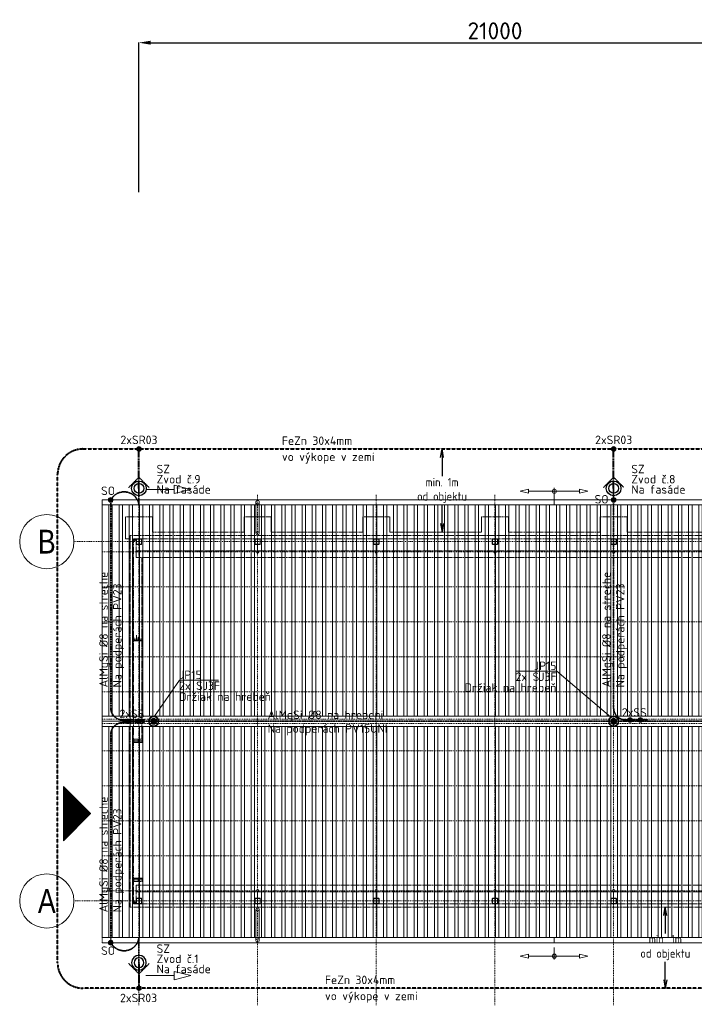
# Model space of a CAD drawing. Header units: millimetres. Extents: x -304119 to 197109, y 7818 to 249585.
# Tile 32 of 42: x 45928 to 65824, y 96731 to 125748. Entities that reach past the tile are written whole.
import ezdxf
from ezdxf.enums import TextEntityAlignment as Align

# ---------------------------------------------------------------- set-up
doc = ezdxf.new("R2010")
doc.units = ezdxf.units.MM
for name, pattern in [('ACAD_ISO10W100', [18, 12, -3, 0, -3]), ('DASHDOT', [25.4, 12.7, -6.35, 0, -6.35]), ('Dashed', [19.05, 12.7, -6.35]), ('DIVIDE', [31.75, 12.7, -6.35, 0, -6.35, 0, -6.35])]:
    doc.linetypes.add(name, pattern=pattern)
doc.layers.get('Defpoints').update_dxf_attribs({"color": 252, "lineweight": 5})
for name, color, linetype, lineweight in [('A-POPIS', 252, 'Continuous', 5), ('A-TABULKY', 252, 'Continuous', 5), ('CKRASTR', 252, 'DASHDOT', 5), ('CKRASTR_POPIS', 252, 'Continuous', 5), ('CKSTENY_NADROVINOU', 252, 'DIVIDE', 5), ('CKSTENY_OSY', 252, 'DASHDOT', 5), ('CKSTENY_PODROVINOU', 252, 'Continuous', 5), ('CKSTENY_SKRYTE', 252, 'Dashed', 5), ('CKSTENY_SRAF', 252, 'Continuous', 5), ('CKSYMBOLY', 252, 'Continuous', 5), ('CSPROFILY_OSY', 252, 'DASHDOT', 5), ('CSPROFILY_REZY', 252, 'Continuous', 5), ('EL-svroky', 5, 'Continuous', 0), ('EL_bleskozvod', 3, 'ACAD_ISO10W100', 35), ('EL_BleskUz - bleskozvod', 3, 'ACAD_ISO10W100', 35), ('EL_BleskUz - zemnic', 1, 'Dashed', 40), ('EL_Zakladovy zemnic', 1, 'Dashed', 40), ('KOTY', 252, 'Continuous', 5), ('zás', 5, 'Continuous', 35)]:
    doc.layers.add(name, color=color, linetype=linetype, lineweight=lineweight)
doc.styles.add('ISOCP3', font='isocp3.shx')
doc.styles.add('ISOCPEUR', font='isocpeur.ttf')
doc.styles.get("Standard").update_dxf_attribs({"font": 'arial.ttf'})
doc.dimstyles.new('ISO-25', dxfattribs={"dimtxt": 2.5, "dimasz": 2.5, "dimexe": 1.25, "dimexo": 0.625, "dimtad": 1, "dimtxsty": 'Standard', "dimcen": 2.5, "dimadec": 0, "dimazin": 0, "dimtfac": 1, "dimtmove": 0, "dimatfit": 3, "dimfxl": 1, "dimarcsym": 0})
doc.dimstyles.get("Standard").update_dxf_attribs({"dimtxt": 0.18, "dimasz": 0.18, "dimexe": 0.18, "dimexo": 0.0625, "dimgap": 0.09, "dimtad": 0, "dimtih": 1, "dimtoh": 1, "dimdec": 4, "dimzin": 0, "dimdsep": 46, "dimtxsty": 'Standard', "dimcen": 0.09, "dimadec": 0, "dimazin": 0, "dimtfac": 1, "dimtdec": 4, "dimtofl": 0, "dimtmove": 0, "dimatfit": 3, "dimfxl": 1, "dimtolj": 1, "dimtzin": 0, "dimarcsym": 0})
pattern_1 = [(270, (-2151243.34, -1563942.26), (300, -6e-14), []), (270, (-2151343.34, -1564042.26), (300, -6e-14), [])]

# ---------------------------------------------------------------- blocks, each defined once
blk = doc.blocks.new('CK_GRID_DESC_A460A66B-2EDC-4BD0-90B6-661D6CF4EA7E')
at = {"layer": 'CKRASTR_POPIS'}
blk.add_circle((-4, 0), 4, dxfattribs=at)
at = {"layer": 'CKRASTR_POPIS', "width": 0.8}
blk.add_attdef('GRID_DESC', text='', height=3.5, dxfattribs=at).set_placement((-4, 0), align=Align.MIDDLE_CENTER)
blk = doc.blocks.new('vstup')
at = {"layer": 'A-POPIS', "linetype": 'Continuous'}
h = blk.add_hatch(dxfattribs=at)
h.set_pattern_fill('ANSI31', color=256, style=0)
h.set_pattern_definition([(45, (-12479, 229), (-2.245064, 2.245064), [])])
h.paths.add_polyline_path([(0, 0), (-400, -400), (400, -400)])
for p, q in [((-400, -400), (0, 0)), ((400, -400), (0, 0)), ((-400, -400), (400, -400))]:
    blk.add_line(p, q, dxfattribs=at)
blk = doc.blocks.new('*U12')
at = {"color": 0, "linetype": 'ByBlock', "lineweight": -2}
for p, q in [((-330, 0), (-87, 60)), ((-330, 0), (-87, -60)), ((-87, 60), (-87, -60)), ((-87, 0), (-53, 0)), ((330, 0), (159, 0)), ((159, 0), (-53, 0))]:
    blk.add_line(p, q, dxfattribs=at)
at = {"color": 0, "linetype": 'Continuous', "lineweight": -2, "flags": 8}
blk.add_attdef('SPÁD', text='', height=100, dxfattribs=at).set_placement((-110, 80), align=Align.CENTER)
blk = doc.blocks.new('*U25')
at = {"color": 0, "linetype": 'ByBlock', "lineweight": -2}
for p, q in [((-502, 0), (-159, 0)), ((259, 0), (53, 0)), ((502, 0), (259, 60)), ((259, 60), (259, -60)), ((502, 0), (259, -60)), ((-159, 0), (53, 0))]:
    blk.add_line(p, q, dxfattribs=at)
at = {"color": 0, "linetype": 'Continuous', "lineweight": -2, "flags": 8}
blk.add_attdef('SPÁD', text='', height=100, dxfattribs=at).set_placement((-34, 80), align=Align.CENTER)
blk = doc.blocks.new('*U26')
at = {"color": 0, "linetype": 'ByBlock', "lineweight": -2}
for p, q in [((-493, 0), (-159, 0)), ((249, 0), (53, 0)), ((493, 0), (249, 60)), ((249, 60), (249, -60)), ((493, 0), (249, -60)), ((-159, 0), (53, 0))]:
    blk.add_line(p, q, dxfattribs=at)
at = {"color": 0, "linetype": 'Continuous', "lineweight": -2, "flags": 8}
blk.add_attdef('SPÁD', text='', height=100, dxfattribs=at).set_placement((-43, 80), align=Align.CENTER)
blk = doc.blocks.new('*D59')
at = {"layer": 'Defpoints', "color": 0, "transparency": 16777216}
for p in [(70445, 125070), (49445, 120664), (70445, 120664)]:
    blk.add_point(p, dxfattribs=at)
at = {"layer": 'EL_BleskUz - bleskozvod', "color": 0, "lineweight": -2, "transparency": 16777216}
for p, q in [((49445, 120665), (49445, 125071)), ((49795, 125070), (70095, 125070)), ((70445, 120665), (70445, 125071))]:
    blk.add_line(p, q, dxfattribs=at)
at = {"layer": 'EL_BleskUz - bleskozvod', "color": 0, "transparency": 16777216}
for points in [[(49795, 125128), (49795, 125011), (49445, 125070)], [(70095, 125128), (70095, 125011), (70445, 125070)]]:
    blk.add_solid(points, dxfattribs=at)
at = {"layer": 'EL_BleskUz - bleskozvod', "color": 0, "lineweight": 5, "transparency": 16777216, "insert": (59945, 125420), "char_height": 500, "attachment_point": 5, "style": 'ISOCPEUR'}
blk.add_mtext('21000', dxfattribs=at)
blk = doc.blocks.new('A$C5815f506')
at = {"layer": 'EL_bleskozvod'}
blk.add_lwpolyline([(21, -305), (326, 0), (21, 305)], dxfattribs=at)
at = {"layer": 'zás', "color": 3, "linetype": 'Continuous', "lineweight": 30, "ltscale": 0.3}
for radius in [216, 144]:
    blk.add_circle((0, 0), radius, dxfattribs=at)
blk = doc.blocks.new('_Open')
at = {"color": 0, "lineweight": -2}
for p, q in [((-1, 0.17), (0, 0)), ((-1, -0.17), (0, 0)), ((0, 0), (-1, 0))]:
    blk.add_line(p, q, dxfattribs=at)
blk = doc.blocks.new('*D62')
at = {"layer": 'Defpoints', "color": 0, "transparency": 16777216}
for p in [(64968, 99597), (64968, 99597), (64993, 97207)]:
    blk.add_point(p, dxfattribs=at)
at = {"layer": 'KOTY', "color": 0, "lineweight": -2, "transparency": 16777216}
for p, q in [((64968, 99597), (64968, 99597)), ((64968, 99347), (64968, 98821)), ((64968, 97457), (64968, 97982)), ((64993, 97207), (64967, 97207))]:
    blk.add_line(p, q, dxfattribs=at)
at = {"layer": 'KOTY', "color": 0, "lineweight": -2, "transparency": 16777216, "xscale": 250, "yscale": 250, "zscale": 250}
for p, rotation in [((64968, 99597), 90), ((64968, 97207), 270)]:
    blk.add_blockref('_Open', p, dxfattribs=dict(at, rotation=rotation))
at = {"layer": 'KOTY', "color": 0, "transparency": 16777216, "insert": (64968, 98402), "char_height": 250, "attachment_point": 5, "style": 'ISOCP3'}
blk.add_mtext('\\A1;min. 1m\\Pod objektu', dxfattribs=at)
blk = doc.blocks.new('*D63')
at = {"layer": 'Defpoints', "color": 0, "transparency": 16777216}
for p in [(58384, 113097), (58384, 113097), (58409, 110647)]:
    blk.add_point(p, dxfattribs=at)
at = {"layer": 'KOTY', "color": 0, "lineweight": -2, "transparency": 16777216}
for p, q in [((58384, 113097), (58384, 113097)), ((58384, 112847), (58384, 112291)), ((58384, 110897), (58384, 111452)), ((58409, 110647), (58383, 110647))]:
    blk.add_line(p, q, dxfattribs=at)
at = {"layer": 'KOTY', "color": 0, "lineweight": -2, "transparency": 16777216, "xscale": 250, "yscale": 250, "zscale": 250}
for p, rotation in [((58384, 113097), 90), ((58384, 110647), 270)]:
    blk.add_blockref('_Open', p, dxfattribs=dict(at, rotation=rotation))
at = {"layer": 'KOTY', "color": 0, "transparency": 16777216, "insert": (58384, 111872), "char_height": 250, "attachment_point": 5, "style": 'ISOCP3'}
blk.add_mtext('\\A1;min. 1m\\Pod objektu', dxfattribs=at)

msp = doc.modelspace()

# ---------------------------------------------------------------- hatches: boundary and pattern name
at = {"layer": 'CKSTENY_SRAF', "linetype": 'ByBlock', "lineweight": 5, "ltscale": 0.2}
h = msp.add_hatch(dxfattribs=at)
h.set_pattern_fill('ANSI31', color=252, scale=100, angle=225, style=0)
h.set_pattern_definition(pattern_1)
h.paths.add_polyline_path([(91444.88686, 111446.5435), (48364.88686, 111446.5435), (48364.88686, 105221.5435), (91444.88686, 105221.5435)])
h = msp.add_hatch(dxfattribs=at)
h.set_pattern_fill('ANSI31', color=252, scale=100, angle=225, style=0)
h.set_pattern_definition(pattern_1)
h.paths.add_polyline_path([(48364.88686, 104921.5435), (48364.88686, 98696.5435), (91444.88686, 98696.5435), (91444.88686, 104921.5435)])
at = {"layer": 'EL-svroky'}
for points in [[(49444.88686, 113165.1505, 1), (49444.88686, 113027.9365, 1)], [(63444.88686, 113165.1505, 1), (63444.88686, 113027.9365, 1)], [(48614.88686, 111665.1505, -1), (48614.88686, 111527.9365, -1)], [(63444.88686, 111665.1505, -1), (63444.88686, 111527.9365, -1)], [(49114.88686, 105002.9365, 1), (49114.88686, 105140.1505, 1)], [(49414.88686, 105002.9365, 1), (49414.88686, 105140.1505, 1)], [(63929.02379, 105042.9365, 1), (63929.02379, 105180.1505, 1)], [(64229.02379, 105042.9365, 1), (64229.02379, 105180.1505, 1)], [(48614.88686, 98615.1505, -1), (48614.88686, 98477.9365, -1)], [(49444.88686, 97137.9365, -1), (49444.88686, 97275.1505, -1)], [(49444.88686, 97137.9365, -1), (49444.88686, 97275.1505, -1)]]:
    msp.add_hatch(color=5, dxfattribs=at).paths.add_polyline_path(points)
at = {"layer": 'zás'}
for points in [[(49881.82243, 105147.77366, 1), (49881.82243, 104995.31366, 1)], [(63444.887, 105147.77366, 1), (63444.887, 104995.31366, 1)]]:
    msp.add_hatch(color=256, dxfattribs=at).paths.add_polyline_path(points)

# ---------------------------------------------------------------- linework, layer by layer
at = {"color": 252, "lineweight": 5}
for p, q in [((49274.88686, 110421.5435), (49374.88686, 110421.5435)), ((49364.88686, 110446.5435), (49284.88686, 110446.5435)), ((49284.88686, 110446.5435), (49284.88686, 110396.5435)), ((49284.88686, 110396.5435), (49291.88686, 110396.5435)), ((49291.88686, 110396.5435), (49291.88686, 110432.5435)), ((49301.88686, 110442.5435), (49347.88686, 110442.5435)), ((49324.88686, 110456.5435), (49324.88686, 110386.5435)), ((49357.88686, 110432.5435), (49357.88686, 110396.5435)), ((49357.88686, 110396.5435), (49364.88686, 110396.5435)), ((49364.88686, 110396.5435), (49364.88686, 110446.5435)), ((49364.88686, 110436.5435), (49364.88686, 110296.5435)), ((49369.88686, 110436.5435), (49369.88686, 110296.5435)), ((49514.88686, 110446.5435), (49374.88686, 110446.5435)), ((49514.88686, 110441.5435), (49374.88686, 110441.5435)), ((49374.88686, 110291.5435), (49514.88686, 110291.5435)), ((49374.88686, 110286.5435), (49514.88686, 110286.5435)), ((49519.88686, 110296.5435), (49519.88686, 110436.5435)), ((49524.88686, 110296.5435), (49524.88686, 110436.5435)), ((52864.88686, 110436.5435), (52864.88686, 110296.5435)), ((52869.88686, 110436.5435), (52869.88686, 110296.5435)), ((53014.88686, 110446.5435), (52874.88686, 110446.5435)), ((53014.88686, 110441.5435), (52874.88686, 110441.5435)), ((52874.88686, 110291.5435), (53014.88686, 110291.5435)), ((52874.88686, 110286.5435), (53014.88686, 110286.5435)), ((53019.88686, 110296.5435), (53019.88686, 110436.5435)), ((53024.88686, 110296.5435), (53024.88686, 110436.5435)), ((56364.88686, 110436.5435), (56364.88686, 110296.5435)), ((56369.88686, 110436.5435), (56369.88686, 110296.5435)), ((56514.88686, 110446.5435), (56374.88686, 110446.5435)), ((56514.88686, 110441.5435), (56374.88686, 110441.5435)), ((56374.88686, 110291.5435), (56514.88686, 110291.5435)), ((56374.88686, 110286.5435), (56514.88686, 110286.5435)), ((56519.88686, 110296.5435), (56519.88686, 110436.5435)), ((56524.88686, 110296.5435), (56524.88686, 110436.5435)), ((59864.88686, 110436.5435), (59864.88686, 110296.5435)), ((59869.88686, 110436.5435), (59869.88686, 110296.5435)), ((60014.88686, 110446.5435), (59874.88686, 110446.5435)), ((60014.88686, 110441.5435), (59874.88686, 110441.5435)), ((59874.88686, 110291.5435), (60014.88686, 110291.5435)), ((59874.88686, 110286.5435), (60014.88686, 110286.5435)), ((60019.88686, 110296.5435), (60019.88686, 110436.5435)), ((60024.88686, 110296.5435), (60024.88686, 110436.5435)), ((63364.88686, 110436.5435), (63364.88686, 110296.5435)), ((63369.88686, 110436.5435), (63369.88686, 110296.5435)), ((63514.88686, 110446.5435), (63374.88686, 110446.5435)), ((63514.88686, 110441.5435), (63374.88686, 110441.5435)), ((63374.88686, 110291.5435), (63514.88686, 110291.5435)), ((63374.88686, 110286.5435), (63514.88686, 110286.5435)), ((63519.88686, 110296.5435), (63519.88686, 110436.5435)), ((63524.88686, 110296.5435), (63524.88686, 110436.5435)), ((49564.88686, 107496.5435), (49274.88686, 107496.5435)), ((49298.38686, 107541.5435), (49284.88686, 107541.5435)), ((49284.88686, 107541.5435), (49284.88686, 107446.5435)), ((49284.88686, 107446.5435), (49554.88686, 107446.5435)), ((49298.38686, 107469.0435), (49298.38686, 107541.5435)), ((49526.38686, 107454.0435), (49313.38686, 107454.0435)), ((49374.88686, 107606.5435), (49374.88686, 107434.6637)), ((49419.88686, 107436.5435), (49419.88686, 107551.5435)), ((49554.88686, 107541.5435), (49541.38686, 107541.5435)), ((49541.38686, 107541.5435), (49541.38686, 107469.0435)), ((49554.88686, 107446.5435), (49554.88686, 107541.5435)), ((49564.88686, 104496.5435), (49274.88686, 104496.5435)), ((49298.38686, 104541.5435), (49284.88686, 104541.5435)), ((49284.88686, 104541.5435), (49284.88686, 104446.5435)), ((49298.38686, 104469.0435), (49298.38686, 104541.5435)), ((49419.88686, 104436.5435), (49419.88686, 104551.5435)), ((49554.88686, 104541.5435), (49541.38686, 104541.5435)), ((49541.38686, 104541.5435), (49541.38686, 104469.0435)), ((49554.88686, 104446.5435), (49554.88686, 104541.5435)), ((49284.88686, 104446.5435), (49554.88686, 104446.5435)), ((49526.38686, 104454.0435), (49313.38686, 104454.0435)), ((49284.88686, 100351.5435), (49284.88686, 100446.5435)), ((49284.88686, 100446.5435), (49554.88686, 100446.5435)), ((49298.38686, 100424.0435), (49298.38686, 100351.5435)), ((49526.38686, 100439.0435), (49313.38686, 100439.0435)), ((49419.88686, 100456.5435), (49419.88686, 100341.5435)), ((49541.38686, 100351.5435), (49541.38686, 100424.0435)), ((49554.88686, 100446.5435), (49554.88686, 100351.5435)), ((49564.88686, 100396.5435), (49274.88686, 100396.5435)), ((49298.38686, 100351.5435), (49284.88686, 100351.5435)), ((49554.88686, 100351.5435), (49541.38686, 100351.5435)), ((49364.88686, 99846.5435), (49364.88686, 99706.5435)), ((49369.88686, 99846.5435), (49369.88686, 99706.5435)), ((49514.88686, 99856.5435), (49374.88686, 99856.5435)), ((49514.88686, 99851.5435), (49374.88686, 99851.5435)), ((49519.88686, 99706.5435), (49519.88686, 99846.5435)), ((49524.88686, 99706.5435), (49524.88686, 99846.5435)), ((52864.88686, 99846.5435), (52864.88686, 99706.5435)), ((52869.88686, 99846.5435), (52869.88686, 99706.5435)), ((53014.88686, 99856.5435), (52874.88686, 99856.5435)), ((53014.88686, 99851.5435), (52874.88686, 99851.5435)), ((53019.88686, 99706.5435), (53019.88686, 99846.5435)), ((53024.88686, 99706.5435), (53024.88686, 99846.5435)), ((56364.88686, 99846.5435), (56364.88686, 99706.5435)), ((56369.88686, 99846.5435), (56369.88686, 99706.5435)), ((56514.88686, 99856.5435), (56374.88686, 99856.5435)), ((56514.88686, 99851.5435), (56374.88686, 99851.5435)), ((56519.88686, 99706.5435), (56519.88686, 99846.5435)), ((56524.88686, 99706.5435), (56524.88686, 99846.5435)), ((59864.88686, 99846.5435), (59864.88686, 99706.5435)), ((59869.88686, 99846.5435), (59869.88686, 99706.5435)), ((60014.88686, 99856.5435), (59874.88686, 99856.5435)), ((60014.88686, 99851.5435), (59874.88686, 99851.5435)), ((60019.88686, 99706.5435), (60019.88686, 99846.5435)), ((60024.88686, 99706.5435), (60024.88686, 99846.5435)), ((63364.88686, 99846.5435), (63364.88686, 99706.5435)), ((63369.88686, 99846.5435), (63369.88686, 99706.5435)), ((63514.88686, 99856.5435), (63374.88686, 99856.5435)), ((63514.88686, 99851.5435), (63374.88686, 99851.5435)), ((63519.88686, 99706.5435), (63519.88686, 99846.5435)), ((63524.88686, 99706.5435), (63524.88686, 99846.5435)), ((49374.88686, 99721.5435), (49274.88686, 99721.5435)), ((49291.88686, 99746.5435), (49284.88686, 99746.5435)), ((49284.88686, 99746.5435), (49284.88686, 99696.5435)), ((49284.88686, 99696.5435), (49364.88686, 99696.5435)), ((49291.88686, 99710.5435), (49291.88686, 99746.5435)), ((49347.88686, 99700.5435), (49301.88686, 99700.5435)), ((49324.88686, 99686.5435), (49324.88686, 99756.5435)), ((49364.88686, 99746.5435), (49357.88686, 99746.5435)), ((49357.88686, 99746.5435), (49357.88686, 99710.5435)), ((49364.88686, 99696.5435), (49364.88686, 99746.5435)), ((49374.88686, 99701.5435), (49514.88686, 99701.5435)), ((49374.88686, 99696.5435), (49514.88686, 99696.5435)), ((52874.88686, 99701.5435), (53014.88686, 99701.5435)), ((52874.88686, 99696.5435), (53014.88686, 99696.5435)), ((56374.88686, 99701.5435), (56514.88686, 99701.5435)), ((56374.88686, 99696.5435), (56514.88686, 99696.5435)), ((59874.88686, 99701.5435), (60014.88686, 99701.5435)), ((59874.88686, 99696.5435), (60014.88686, 99696.5435)), ((63374.88686, 99701.5435), (63514.88686, 99701.5435)), ((63374.88686, 99696.5435), (63514.88686, 99696.5435))]:
    msp.add_line(p, q, dxfattribs=at)
for centre, radius, start, end in [((49301.88686, 110432.5435), 10, 90, 180), ((49347.88686, 110432.5435), 10, 0, 90), ((49374.88686, 110436.5435), 10, 90, 180), ((49374.88686, 110296.5435), 10, 180, 270), ((49374.88686, 110436.5435), 5, 90, 180), ((49374.88686, 110296.5435), 5, 180, 270), ((49514.88686, 110436.5435), 10, 0, 90), ((49514.88686, 110436.5435), 5, 0, 90), ((49514.88686, 110296.5435), 10, 270, 0), ((49514.88686, 110296.5435), 5, 270, 0), ((52874.88686, 110436.5435), 10, 90, 180), ((52874.88686, 110296.5435), 10, 180, 270), ((52874.88686, 110436.5435), 5, 90, 180), ((52874.88686, 110296.5435), 5, 180, 270), ((53014.88686, 110436.5435), 10, 0, 90), ((53014.88686, 110436.5435), 5, 0, 90), ((53014.88686, 110296.5435), 10, 270, 0), ((53014.88686, 110296.5435), 5, 270, 0), ((56374.88686, 110436.5435), 10, 90, 180), ((56374.88686, 110296.5435), 10, 180, 270), ((56374.88686, 110436.5435), 5, 90, 180), ((56374.88686, 110296.5435), 5, 180, 270), ((56514.88686, 110436.5435), 10, 0, 90), ((56514.88686, 110436.5435), 5, 0, 90), ((56514.88686, 110296.5435), 10, 270, 0), ((56514.88686, 110296.5435), 5, 270, 0), ((59874.88686, 110436.5435), 10, 90, 180), ((59874.88686, 110296.5435), 10, 180, 270), ((59874.88686, 110436.5435), 5, 90, 180), ((59874.88686, 110296.5435), 5, 180, 270), ((60014.88686, 110436.5435), 10, 0, 90), ((60014.88686, 110436.5435), 5, 0, 90), ((60014.88686, 110296.5435), 10, 270, 0), ((60014.88686, 110296.5435), 5, 270, 0), ((63374.88686, 110436.5435), 10, 90, 180), ((63374.88686, 110296.5435), 10, 180, 270), ((63374.88686, 110436.5435), 5, 90, 180), ((63374.88686, 110296.5435), 5, 180, 270), ((63514.88686, 110436.5435), 10, 0, 90), ((63514.88686, 110436.5435), 5, 0, 90), ((63514.88686, 110296.5435), 10, 270, 0), ((63514.88686, 110296.5435), 5, 270, 0), ((49313.38686, 107469.0435), 15, 180, 270), ((49526.38686, 107469.0435), 15, 270, 0), ((49313.38686, 104469.0435), 15, 180, 270), ((49526.38686, 104469.0435), 15, 270, 0), ((49313.38686, 100424.0435), 15, 90, 180), ((49526.38686, 100424.0435), 15, 0, 90), ((49374.88686, 99846.5435), 10, 90, 180), ((49374.88686, 99846.5435), 5, 90, 180), ((49514.88686, 99846.5435), 10, 0, 90), ((49514.88686, 99846.5435), 5, 0, 90), ((52874.88686, 99846.5435), 10, 90, 180), ((52874.88686, 99846.5435), 5, 90, 180), ((53014.88686, 99846.5435), 10, 0, 90), ((53014.88686, 99846.5435), 5, 0, 90), ((56374.88686, 99846.5435), 10, 90, 180), ((56374.88686, 99846.5435), 5, 90, 180), ((56514.88686, 99846.5435), 10, 0, 90), ((56514.88686, 99846.5435), 5, 0, 90), ((59874.88686, 99846.5435), 10, 90, 180), ((59874.88686, 99846.5435), 5, 90, 180), ((60014.88686, 99846.5435), 10, 0, 90), ((60014.88686, 99846.5435), 5, 0, 90), ((63374.88686, 99846.5435), 10, 90, 180), ((63374.88686, 99846.5435), 5, 90, 180), ((63514.88686, 99846.5435), 10, 0, 90), ((63514.88686, 99846.5435), 5, 0, 90), ((49301.88686, 99710.5435), 10, 180, 270), ((49347.88686, 99710.5435), 10, 270, 0), ((49374.88686, 99706.5435), 10, 180, 270), ((49374.88686, 99706.5435), 5, 180, 270), ((49514.88686, 99706.5435), 10, 270, 0), ((49514.88686, 99706.5435), 5, 270, 0), ((52874.88686, 99706.5435), 10, 180, 270), ((52874.88686, 99706.5435), 5, 180, 270), ((53014.88686, 99706.5435), 10, 270, 0), ((53014.88686, 99706.5435), 5, 270, 0), ((56374.88686, 99706.5435), 10, 180, 270), ((56374.88686, 99706.5435), 5, 180, 270), ((56514.88686, 99706.5435), 10, 270, 0), ((56514.88686, 99706.5435), 5, 270, 0), ((59874.88686, 99706.5435), 10, 180, 270), ((59874.88686, 99706.5435), 5, 180, 270), ((60014.88686, 99706.5435), 10, 270, 0), ((60014.88686, 99706.5435), 5, 270, 0), ((63374.88686, 99706.5435), 10, 180, 270), ((63374.88686, 99706.5435), 5, 180, 270), ((63514.88686, 99706.5435), 10, 270, 0), ((63514.88686, 99706.5435), 5, 270, 0)]:
    msp.add_arc(centre, radius, start, end, dxfattribs=at)
at = {"layer": 'CKRASTR', "color": 252, "lineweight": 5, "ltscale": 2}
for p, q in [((49444.88686, 111744.06119), (49444.88686, 96691.10793)), ((52944.88686, 111744.06119), (52944.88686, 96691.10793)), ((56444.88686, 111744.06119), (56444.88686, 96691.10793)), ((59944.88686, 111744.06119), (59944.88686, 96691.10793)), ((63444.88686, 111744.06119), (63444.88686, 96691.10793)), ((113614.17046, 110366.5435), (47527.43147, 110366.5435)), ((113607.44339, 99776.5435), (47527.43147, 99776.5435))]:
    msp.add_line(p, q, dxfattribs=at)
at = {"layer": 'CKSTENY_NADROVINOU', "color": 252, "lineweight": 5}
msp.add_line((48364.88686, 98546.5435), (48364.88686, 98696.5435), dxfattribs=at)
for centre in [(52944.88686, 111529.68527), (52944.88686, 98613.40173)]:
    msp.add_circle(centre, 50, dxfattribs=at)
at = {"layer": 'CKSTENY_OSY', "color": 252, "lineweight": 5, "ltscale": 2}
for p, q in [((48364.88686, 110069.62758), (113524.88686, 110069.62758)), ((48364.88686, 109036.75871), (63761.48977, 109036.75871)), ((48364.88686, 108003.88985), (113524.88686, 108003.88985)), ((48364.88686, 106971.02099), (63780.03139, 106971.02099)), ((48364.88686, 105938.15213), (113524.88686, 105938.15213)), ((48364.88686, 105133.86899), (113524.88686, 105133.86899)), ((48364.88686, 105009.21801), (113524.88686, 105009.21801)), ((48364.88686, 104204.93488), (113524.88686, 104204.93488)), ((48364.88686, 103172.06602), (113524.88686, 103172.06602)), ((48364.88686, 102139.19716), (113524.88686, 102139.19716)), ((48364.88686, 101106.3283), (63444.88686, 101106.3283)), ((63444.88686, 101106.3283), (98444.88686, 101106.3283)), ((48364.88686, 100073.45943), (113524.88686, 100073.45943))]:
    msp.add_line(p, q, dxfattribs=at)
at = {"layer": 'CKSTENY_PODROVINOU', "color": 252, "lineweight": 5}
for p, q in [((48364.88686, 111596.5435), (113524.88686, 111596.5435)), ((48364.88686, 111446.5435), (48364.88686, 111596.5435)), ((48364.88686, 111446.5435), (113524.88686, 111446.5435)), ((48364.88686, 111446.5435), (48364.88686, 98696.5435)), ((61694.88686, 111596.5435), (61694.88686, 111446.5435)), ((49194.88686, 110446.5435), (49044.88686, 110446.5435)), ((49364.88686, 110096.5435), (49364.88686, 109896.5435)), ((113524.88686, 105221.5435), (48364.88686, 105221.5435)), ((113524.88686, 105071.5435), (48364.88686, 105071.5435)), ((113524.88686, 104921.5435), (48364.88686, 104921.5435)), ((49364.88686, 100046.5435), (49364.88686, 100246.5435)), ((48364.88686, 98696.5435), (113524.88686, 98696.5435)), ((61694.88686, 98696.5435), (61694.88686, 98546.5435)), ((48364.88686, 98546.5435), (113524.88686, 98546.5435))]:
    msp.add_line(p, q, dxfattribs=at)
at = {"layer": 'CKSTENY_SKRYTE', "color": 252, "lineweight": 5}
for p, q in [((52894.88686, 110613.30905), (52894.88686, 111529.68527)), ((52994.88686, 110613.30905), (52994.88686, 111529.68527)), ((49044.88686, 110446.5435), (49044.88686, 111096.5435)), ((49844.88686, 111096.5435), (49844.88686, 110646.5435)), ((52544.88686, 110646.5435), (52544.88686, 111096.5435)), ((53344.88686, 111096.5435), (53344.88686, 110646.5435)), ((56044.88686, 110646.5435), (56044.88686, 111096.5435)), ((56844.88686, 111096.5435), (56844.88686, 110646.5435)), ((59544.88686, 110646.5435), (59544.88686, 111096.5435)), ((60344.88686, 111096.5435), (60344.88686, 110646.5435)), ((63044.88686, 110646.5435), (63044.88686, 111096.5435)), ((63844.88686, 111096.5435), (63844.88686, 110646.5435)), ((52894.88686, 99529.77796), (52894.88686, 98613.40173)), ((52994.88686, 99529.77796), (52994.88686, 98613.40173))]:
    msp.add_line(p, q, dxfattribs=at)
at = {"layer": 'CKSTENY_SKRYTE', "color": 252, "lineweight": 5, "ltscale": 2}
for p, q in [((49044.88686, 111096.5435), (49844.88686, 111096.5435)), ((52544.88686, 111096.5435), (53344.88686, 111096.5435)), ((56044.88686, 111096.5435), (56844.88686, 111096.5435)), ((59544.88686, 111096.5435), (60344.88686, 111096.5435)), ((63044.88686, 111096.5435), (63844.88686, 111096.5435)), ((49844.88686, 110646.5435), (52544.88686, 110646.5435)), ((53344.88686, 110646.5435), (56044.88686, 110646.5435)), ((56844.88686, 110646.5435), (59544.88686, 110646.5435)), ((60344.88686, 110646.5435), (63044.88686, 110646.5435)), ((63844.88686, 110646.5435), (66544.88686, 110646.5435)), ((49184.88686, 110546.5435), (91624.88686, 110546.5435)), ((49184.88686, 110546.5435), (49184.88686, 99596.5435)), ((49284.88686, 110446.5435), (70524.88686, 110446.5435)), ((49284.88686, 110446.5435), (49284.88686, 99696.5435)), ((49364.88686, 110446.5435), (49364.88686, 110096.5435)), ((49364.88686, 110096.5435), (112524.88686, 110096.5435)), ((49364.88686, 109896.5435), (112524.88686, 109896.5435)), ((49534.88686, 109896.5435), (49534.88686, 104541.5435)), ((49298.38686, 104541.5435), (49541.38686, 104541.5435)), ((49298.38686, 100351.5435), (49541.38686, 100351.5435)), ((49364.88686, 100246.5435), (112524.88686, 100246.5435)), ((49364.88686, 100046.5435), (112524.88686, 100046.5435)), ((49364.88686, 100046.5435), (49364.88686, 99846.5435)), ((49184.88686, 99596.5435), (91624.88686, 99596.5435)), ((49284.88686, 99696.5435), (70524.88686, 99696.5435))]:
    msp.add_line(p, q, dxfattribs=at)
at = {"layer": 'CKSYMBOLY', "color": 252, "lineweight": 5}
for p, q in [((61694.88686, 111594.06119), (61694.88686, 111947.43814)), ((61694.88686, 98406.79928), (61694.88686, 98053.42232))]:
    msp.add_line(p, q, dxfattribs=at)
for centre in [(61694.88686, 111850.27455), (61694.88686, 98150.58591)]:
    msp.add_circle(centre, 59.90916, dxfattribs=at)
at = {"layer": 'CSPROFILY_OSY', "color": 252, "lineweight": 5}
for p, q in [((49354.88686, 110366.5435), (49534.88686, 110366.5435)), ((49444.88686, 110276.5435), (49444.88686, 110456.5435)), ((52854.88686, 110366.5435), (53034.88686, 110366.5435)), ((52944.88686, 110276.5435), (52944.88686, 110456.5435)), ((56354.88686, 110366.5435), (56534.88686, 110366.5435)), ((56444.88686, 110276.5435), (56444.88686, 110456.5435)), ((59854.88686, 110366.5435), (60034.88686, 110366.5435)), ((63354.88686, 110366.5435), (63534.88686, 110366.5435)), ((49444.88686, 99686.5435), (49444.88686, 99866.5435)), ((52944.88686, 99686.5435), (52944.88686, 99866.5435)), ((56444.88686, 99686.5435), (56444.88686, 99866.5435)), ((59944.88686, 99686.5435), (59944.88686, 99866.5435)), ((63444.88686, 99686.5435), (63444.88686, 99866.5435)), ((49354.88686, 99776.5435), (49534.88686, 99776.5435)), ((52854.88686, 99776.5435), (53034.88686, 99776.5435)), ((56354.88686, 99776.5435), (56534.88686, 99776.5435)), ((59854.88686, 99776.5435), (60034.88686, 99776.5435)), ((63354.88686, 99776.5435), (63534.88686, 99776.5435))]:
    msp.add_line(p, q, dxfattribs=at)
at = {"layer": 'CSPROFILY_REZY', "color": 252, "lineweight": 5}
for p, q in [((52944.88686, 110086.5435), (52944.88686, 110286.5435)), ((56444.88686, 110086.5435), (56444.88686, 110286.5435)), ((59944.88686, 110091.5435), (59944.88686, 110286.5435)), ((63444.88686, 110091.5435), (63444.88686, 110286.5435)), ((52944.88686, 100056.5435), (52944.88686, 99856.5435)), ((56444.88686, 100056.5435), (56444.88686, 99856.5435)), ((59944.88686, 100056.5435), (59944.88686, 99856.5435)), ((63444.88686, 100056.5435), (63444.88686, 99856.5435))]:
    msp.add_line(p, q, dxfattribs=at)
for centre, radius in [((52944.88686, 110613.30905), 50), ((52944.88686, 110056.5435), 30), ((56444.88686, 110056.5435), 30), ((59944.88686, 110061.5435), 30), ((63444.88686, 110061.5435), 30), ((52944.88686, 100086.5435), 30), ((56444.88686, 100086.5435), 30), ((59944.88686, 100086.5435), 30), ((63444.88686, 100086.5435), 30), ((52944.88686, 99529.77796), 50)]:
    msp.add_circle(centre, radius, dxfattribs=at)
at = {"layer": 'EL-svroky', "color": 5}
for centre in [(49444.88686, 113096.5435), (63444.88686, 113096.5435), (48614.88686, 111596.5435), (63444.88686, 111596.5435), (49114.88686, 105071.5435), (49414.88686, 105071.5435), (63929.02379, 105111.5435), (64229.02379, 105111.5435), (48614.88686, 98546.5435), (49444.88686, 97206.5435), (49444.88686, 97206.5435)]:
    msp.add_circle(centre, 68.607, dxfattribs=at)
at = {"layer": 'EL_BleskUz - bleskozvod', "ltscale": 0.25}
for p, q in [((49444.88686, 111446.5435), (49444.88686, 111936.5435)), ((63444.88686, 111936.5435), (63444.88686, 105461.5435)), ((48614.88686, 105461.5435), (48614.88686, 111596.5435)), ((48964.88686, 105111.5435), (49614.88686, 105111.5435)), ((49114.88686, 105071.5435), (112774.88686, 105071.5435)), ((63794.88686, 105111.5435), (64444.88686, 105111.5435)), ((48964.88686, 105031.5435), (49614.88686, 105031.5435)), ((48614.88686, 98546.5435), (48614.88686, 104681.5435)), ((49444.88686, 98696.5435), (49444.88686, 97956.5435))]:
    msp.add_line(p, q, dxfattribs=at)
at = {"layer": 'EL_BleskUz - bleskozvod'}
for centre, radius, start, end in [((49006.50292, 111392.1524), 441.74525, 7.072649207, 152.439175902), ((48964.88686, 105461.5435), 350, 180, 270), ((63794.88686, 105461.5435), 350, 180, 270), ((48964.88686, 104681.5435), 350, 90, 180), ((49006.50292, 98750.93461), 441.74525, 207.560824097, 352.927350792)]:
    msp.add_arc(centre, radius, start, end, dxfattribs=at)
at = {"layer": 'EL_BleskUz - zemnic', "color": 30, "ltscale": 2, "true_color": 0xf8991e}
for p, q in [((49444.88686, 111936.5435), (49444.88686, 113096.5435)), ((63444.88686, 111936.5435), (63444.88686, 113096.5435)), ((49444.88686, 97956.5435), (49444.88686, 97206.5435))]:
    msp.add_line(p, q, dxfattribs=at)
at = {"layer": 'EL_Zakladovy zemnic', "ltscale": 0.25}
msp.add_lwpolyline([(47794.88686, 113096.5435), (113774.88686, 113096.5435, -0.4142135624), (114524.88686, 112346.5435), (114524.88686, 97956.5435, -0.4142135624), (113774.88686, 97206.5435), (47794.88686, 97206.5435, -0.4142135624), (47044.88686, 97956.5435), (47044.88686, 112346.5435, -0.4142135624)], format="xyb", close=True, dxfattribs=at)
at = {"layer": 'zás', "color": 7, "lineweight": 15}
for p, q in [((60557.94792, 106552.97135), (61770.85236, 106552.97135)), ((61770.85236, 106552.97135), (63364.72768, 105191.16994)), ((50640.58085, 106286.56258), (49902.27416, 105221.54366)), ((50640.58085, 106286.56258), (51786.26275, 106286.56258))]:
    msp.add_line(p, q, dxfattribs=at)
at = {"layer": 'zás', "color": 3, "linetype": 'Continuous', "ltscale": 0.3}
for centre in [(49881.82243, 105071.5435), (63444.887, 105071.5435)]:
    msp.add_circle(centre, 144, dxfattribs=at)
at = {"layer": 'zás'}
for centre in [(49881.82243, 105071.54366), (63444.887, 105071.54366)]:
    msp.add_circle(centre, 76.23, dxfattribs=at)

# ---------------------------------------------------------------- block references
at = {"layer": 'A-TABULKY', "color": 252, "linetype": 'Continuous', "lineweight": 5, "xscale": 2, "yscale": 2, "zscale": 2, "rotation": 270}
msp.add_blockref('vstup', (48019.74908, 102350.09517), dxfattribs=at)
at = {"layer": 'CKRASTR_POPIS', "color": 252, "lineweight": 5, "xscale": 199.98, "yscale": 199.98, "zscale": 199.98}
for p, values in [((47527.43147, 110366.5435), {'GRID_DESC': 'B'}), ((47527.43147, 99776.5435), {'GRID_DESC': 'A'})]:
    msp.add_blockref('CK_GRID_DESC_A460A66B-2EDC-4BD0-90B6-661D6CF4EA7E', p, dxfattribs=at).add_auto_attribs(values)
at = {"layer": 'CKSYMBOLY', "color": 252, "lineweight": 5, "xscale": -1.9998, "yscale": 1.9998, "zscale": 1.9998, "rotation": 359.9999999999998}
for p in [(50311.63045, 111907.36706), (50311.63045, 97575.60656)]:
    msp.add_blockref('*U12', p, dxfattribs=at)
at = {"layer": 'CKSYMBOLY', "color": 252, "lineweight": 5, "xscale": -1}
msp.add_blockref('*U25', (61192.66602, 111850.27455), dxfattribs=at)
at = {"layer": 'CKSYMBOLY', "color": 252, "lineweight": 5}
msp.add_blockref('*U26', (62187.63208, 111850.27455), dxfattribs=at)
at = {"layer": 'CKSYMBOLY', "color": 252, "lineweight": 5, "rotation": 180}
msp.add_blockref('*U25', (61192.66602, 98150.58592), dxfattribs=at)
at = {"layer": 'CKSYMBOLY', "color": 252, "lineweight": 5, "xscale": -1, "rotation": 180}
msp.add_blockref('*U26', (62187.63208, 98150.58592), dxfattribs=at)
at = {"layer": 'EL_bleskozvod', "rotation": 90.00000000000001}
for p in [(49444.88686, 111936.5435), (63444.88686, 111936.5435)]:
    msp.add_blockref('A$C5815f506', p, dxfattribs=at)
at = {"layer": 'EL_bleskozvod', "xscale": -1, "rotation": 90}
msp.add_blockref('A$C5815f506', (49444.88686, 97956.5435), dxfattribs=at)

# ---------------------------------------------------------------- texts
at = {"layer": 'zás', "color": 7, "style": 'ISOCPEUR'}
for s, p in [('2xSR03', (49444.88686, 113165.1505)), ('2xSR03', (63444.88686, 113165.1505)), ('SO', (48534.50726, 111665.1505))]:
    msp.add_text(s, height=250, dxfattribs=at).set_placement(p, align=Align.BOTTOM_CENTER)
for s, p in [('FeZn 30x4mm', (53661.19367, 113215.54279)), ('vo výkope v zemi', (53661.19367, 112741.64616)), ('AlMgSi %%C8 na hrebeni', (53241.11025, 105139.09259)), ('Na podperách PV15UNI', (53241.11025, 104734.75885)), ('FeZn 30x4mm', (54930.74686, 97325.54279)), ('vo výkope v zemi', (54930.74686, 96851.64616))]:
    msp.add_text(s, height=250, dxfattribs=at).set_placement(p)
for s, p in [('SZ', (49964.74999, 112505.29009)), ('SZ', (63964.74999, 112505.29009)), ('Zvod č.9', (49964.74999, 112205.29009)), ('Zvod č.8', (63964.74999, 112205.29009)), ('Na fasáde', (49964.74999, 111905.29009)), ('Na fasáde', (63964.74999, 111905.29009)), ('SZ', (49964.74999, 98372.75646)), ('Zvod č.1', (49964.74999, 98072.75646)), ('Na fasáde', (49964.74999, 97772.75646))]:
    msp.add_text(s, height=250, dxfattribs=at).set_placement(p, align=Align.MIDDLE_LEFT)
for s, p in [('SO', (63295.4442, 111415.1015)), ('JP15', (61758.15968, 106507.73442)), ('2x SJ3F', (61758.15968, 106186.47691)), ('Držiak na hrebeň', (61758.15968, 105865.2194))]:
    msp.add_text(s, height=250, dxfattribs=at).set_placement(p, align=Align.BOTTOM_RIGHT)
for s, p in [('AlMgSi %%C8 na streche', (48526.45819, 106069.87119)), ('Na podperách PV23', (48930.79193, 106069.87119)), ('AlMgSi %%C8 na streche', (63356.45819, 106069.87119)), ('Na podperách PV23', (63760.79193, 106069.87119)), ('AlMgSi %%C8 na streche', (48526.45819, 99440.37512)), ('Na podperách PV23', (48930.79193, 99440.37512))]:
    msp.add_text(s, height=250, rotation=90, dxfattribs=at).set_placement(p)
for s, p in [('JP15', (50630.59923, 106241.32565)), ('2x SJ3F', (50630.59923, 105920.06814)), ('Držiak na hrebeň', (50630.59923, 105598.81063)), ('2xSS', (48872.13991, 105093.08366)), ('2xSS', (63686.27685, 105133.08366))]:
    msp.add_text(s, height=250, dxfattribs=at).set_placement(p, align=Align.BOTTOM_LEFT)
for s, p in [('SO', (48534.50726, 98437.56744)), ('2xSR03', (49433.66163, 97043.99134))]:
    msp.add_text(s, height=250, dxfattribs=at).set_placement(p, align=Align.TOP_CENTER)

# ---------------------------------------------------------------- dimensions: what is measured, and where the dimension line sits
at = {"layer": 'EL_BleskUz - bleskozvod', "color": 7, "lineweight": 5}
dim = msp.add_linear_dim(base=(70444.88686, 125069.72), p1=(49444.88686, 120663.99259), p2=(70444.88686, 120663.99259), dimstyle='ISO-25', override={"dimtxt": 500, "dimasz": 350, "dimgap": 100, "dimtxsty": 'ISOCPEUR'}, dxfattribs=at)
dim.commit()
dim.dimension.update_dxf_attribs({"geometry": '*D59', "text_midpoint": (59944.88686, 125419.72)})
at = {"layer": 'KOTY', "color": 7}
for base, p1, p2, picture, middle in [((58383.66218, 113096.5435), (58408.70282, 110646.5435), (58383.66218, 113096.5435), '*D63', (58383.66218, 111871.5435)), ((64967.53824, 99596.5435), (64992.57889, 97206.5435), (64967.53824, 99596.5435), '*D62', (64967.53824, 98401.5435))]:
    dim = msp.add_linear_dim(base=base, p1=p1, p2=p2, angle=90, text='min. 1m\\Pod objektu', dimstyle='Standard', override={"dimtxt": 250, "dimasz": 250, "dimgap": 50, "dimtoh": 0, "dimtxsty": 'ISOCP3', "dimblk1": 'Open', "dimblk2": 'Open', "dimsah": 1, "dimtmove": 1}, dxfattribs=at)
    dim.commit()
    dim.dimension.update_dxf_attribs({"geometry": picture, "text_midpoint": middle})

doc.saveas('drawing.dxf')
